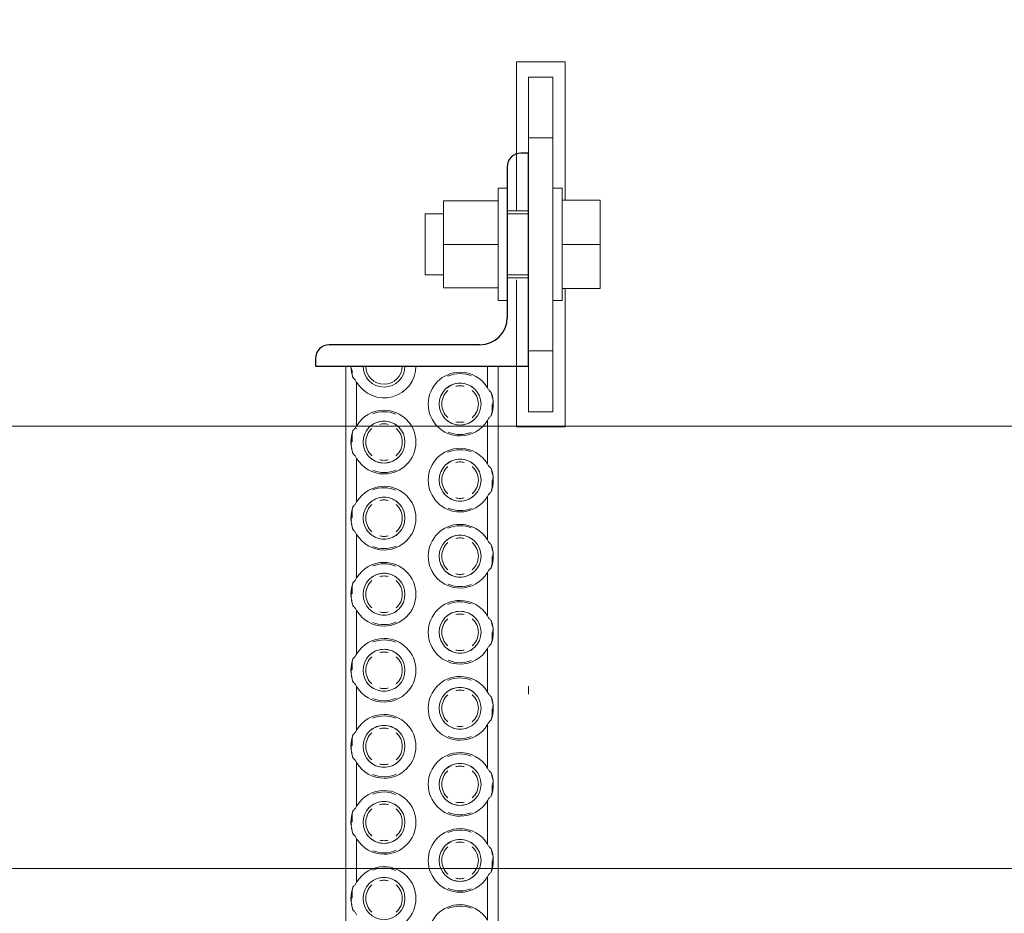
# Model space of a CAD drawing. Header units: millimetres. Extents: x 157133 to 260102, y -21587 to 34582.
# Tile 13 of 65: x 172763 to 173086, y 7735 to 8029. Entities that reach past the tile are written whole.
import ezdxf

# ---------------------------------------------------------------- set-up
doc = ezdxf.new("R2010")
doc.units = ezdxf.units.MM
doc.linetypes.add('Osa', pattern=[2000, 1000, -500, 0, -500])
doc.linetypes.add('Čerchovaná 20mm', pattern=[3000, 2000, -500, 0, -500])
for name, color, linetype, lineweight in [('CA_IMPORTY18', 8, 'Continuous', 9), ('CA_KOTY', 3, 'Continuous', 9), ('CA_KOTY-100', 3, 'Continuous', 9), ('CA_OSY', 5, 'Osa', 9), ('CA_REZY', 1, 'Continuous', 25)]:
    doc.layers.add(name, color=color, linetype=linetype, lineweight=lineweight)
doc.styles.add('Arial_4', font='arial.ttf', dxfattribs={"width": 0.8, "height": 200})
doc.dimstyles.new('HP_Přímá_-_2_mm_Ariel_1-100_1', dxfattribs={"dimscale": 304.8, "dimtxt": 204.05188, "dimasz": 0.656168, "dimexe": 0.328084, "dimexo": 0.0625, "dimgap": 0.164042, "dimtad": 1, "dimdec": 0, "dimzin": 0, "dimdsep": 46, "dimtxsty": 'Arial_4', "dimblk1": 'OBLIQUE', "dimblk2": 'OBLIQUE', "dimsah": 1, "dimcen": 0.09, "dimazin": 0, "dimtfac": 1, "dimtdec": 4, "dimtix": 1, "dimtmove": 0, "dimatfit": 3, "dimfxl": 0.984252, "dimfxlon": 1, "dimtvp": 1, "dimtolj": 1, "dimtzin": 0, "dimarcsym": 2})

# ---------------------------------------------------------------- blocks, each defined once
blk = doc.blocks.new('ocelová kce final - 11542_003_OK-HALA_TaO-2_ET_AciS_2025-05-29_upr_dwg_00sipplus_TF-V1-PŮDORYS _8_000 _ vestavek V7')
at = {"layer": 'CA_IMPORTY18'}
h = blk.add_hatch(color=57, dxfattribs=at)
h.paths.add_polyline_path([(172930, 7809.76), (172930, 7809.76)])
h.paths.add_polyline_path([(172930, 7809.76), (172930, 7807.16), (172930, 7807.16)])
at = {"layer": 'CA_IMPORTY18', "color": 57}
for p, q in [((172930, 7809.76), (172930, 7807.16)), ((172930, 7807.16), (172930, 7809.76)), ((172930, 7809.76), (172930, 7809.76)), ((172930, 7809.76), (172930, 7809.76)), ((172930, 7807.16), (172930, 7807.16))]:
    blk.add_line(p, q, dxfattribs=at)
blk = doc.blocks.new('ocelová kce final - 11542_003_OK-HALA_TaO-2_ET_AciS_2025-05-29_upr_dwg-2597525-PŮDORYS _8_000 _ vestavek V7')
at = {"layer": 'CA_IMPORTY18', "color": 57}
for p, q in [((172926, 8015), (172926, 7966)), ((172942, 8015), (172926, 8015)), ((172942, 7969.52), (172942, 8015)), ((172930, 8010), (172930, 7990)), ((172938, 8010), (172930, 8010)), ((172938, 7990), (172938, 8010)), ((172930, 7990), (172930, 7920)), ((172938, 7990), (172930, 7990)), ((172938, 7920), (172938, 7990)), ((172923, 7973.5), (172920, 7973.5)), ((172920, 7971.17), (172920, 7973.5)), ((172920, 7936.5), (172920, 7973.5)), ((172923, 7936.5), (172923, 7973.5)), ((172923, 7973.5), (172923, 7968.08)), ((172941, 7973.5), (172938, 7973.5)), ((172941, 7973.5), (172941, 7970.5)), ((172941, 7973.5), (172941, 7936.5)), ((172902, 7969.27), (172902, 7955)), ((172920, 7969.27), (172902, 7969.27)), ((172941, 7969.52), (172941, 7968.08)), ((172953.5, 7969.52), (172941, 7969.52)), ((172953.5, 7955), (172953.5, 7969.52)), ((172902, 7965), (172896, 7965)), ((172896, 7945), (172896, 7965)), ((172930, 7966), (172923, 7966)), ((172923, 7966), (172930, 7966)), ((172930, 7965), (172923, 7965)), ((172923, 7964.26), (172923, 7945.74)), ((172902, 7955), (172902, 7940.73)), ((172920, 7955), (172902, 7955)), ((172953.5, 7955), (172941, 7955)), ((172953.5, 7940.48), (172953.5, 7955)), ((172896, 7945), (172902, 7945)), ((172923, 7945), (172930, 7945)), ((172920, 7940.73), (172920, 7941.92)), ((172923, 7944), (172930, 7944)), ((172923, 7944), (172930, 7944)), ((172926, 7943.38), (172926, 7895)), ((172920, 7940.73), (172902, 7940.73)), ((172920, 7936.5), (172920, 7939.87)), ((172923, 7938.83), (172923, 7936.5)), ((172953.5, 7940.48), (172941, 7940.48)), ((172941, 7938.83), (172941, 7936.5)), ((172942, 7895), (172942, 7940.48)), ((172920, 7936.5), (172923, 7936.5)), ((172938, 7936.5), (172941, 7936.5)), ((172930, 7920), (172938, 7920)), ((172930, 7920), (172930, 7900)), ((172938, 7900), (172938, 7920)), ((172870, 7915), (172870, 7515)), ((172870, 7915), (172870.47, 7915)), ((172870, 7915), (172870, 7515)), ((172875.61, 7915), (172871.61, 7915)), ((172872, 7912.51), (172872, 7913.69)), ((172872, 7912.51), (172872, 7913.69)), ((172872, 7912.51), (172872, 7913.69)), ((172892.97, 7915), (172889.39, 7915)), ((172916.5, 7915), (172892.97, 7915)), ((172916.5, 7907.85), (172916.5, 7915)), ((172916.5, 7915), (172920, 7915)), ((172920, 7515), (172920, 7915)), ((172920, 7515), (172920, 7915)), ((172873.5, 7909.65), (172873.5, 7895.35)), ((172918, 7900.19), (172918, 7902.37)), ((172918, 7900.19), (172918, 7902.37)), ((172918, 7900.19), (172918, 7902.37)), ((172938, 7900), (172930, 7900)), ((172916.5, 7882.85), (172916.5, 7897.15)), ((172873.5, 7894.48), (172873.5, 7894.36)), ((172873.5, 7894.48), (172873.5, 7894.36)), ((172873.5, 7894.48), (172873.5, 7894.36)), ((172926, 7895), (172942, 7895)), ((172872, 7890.13), (172872, 7892.31)), ((172872, 7890.13), (172872, 7892.31)), ((172872, 7890.13), (172872, 7892.31)), ((172873.5, 7884.65), (172873.5, 7870.35)), ((172918, 7875.19), (172918, 7877.37)), ((172918, 7875.19), (172918, 7877.37)), ((172918, 7875.19), (172918, 7877.37)), ((172916.5, 7857.85), (172916.5, 7872.15)), ((172872, 7865.13), (172872, 7867.31)), ((172872, 7865.13), (172872, 7867.31)), ((172872, 7865.13), (172872, 7867.31)), ((172873.5, 7859.65), (172873.5, 7845.35)), ((172918, 7850.19), (172918, 7852.37)), ((172918, 7850.19), (172918, 7852.37)), ((172918, 7850.19), (172918, 7852.37)), ((172916.5, 7832.85), (172916.5, 7847.15)), ((172872, 7840.13), (172872, 7842.31)), ((172872, 7840.13), (172872, 7842.31)), ((172872, 7840.13), (172872, 7842.31)), ((172873.5, 7834.65), (172873.5, 7820.35)), ((172918, 7825.19), (172918, 7827.37)), ((172918, 7825.19), (172918, 7827.37)), ((172918, 7825.19), (172918, 7827.37)), ((172916.5, 7807.85), (172916.5, 7822.15)), ((172872, 7815.13), (172872, 7817.31)), ((172872, 7815.13), (172872, 7817.31)), ((172872, 7815.13), (172872, 7817.31)), ((172873.5, 7809.65), (172873.5, 7795.35)), ((172918, 7800.19), (172918, 7802.37)), ((172918, 7800.19), (172918, 7802.37)), ((172918, 7800.19), (172918, 7802.37)), ((172916.5, 7782.85), (172916.5, 7797.15)), ((172872, 7790.13), (172872, 7792.31)), ((172872, 7790.13), (172872, 7792.31)), ((172872, 7790.13), (172872, 7792.31)), ((172873.5, 7784.65), (172873.5, 7770.35)), ((172918, 7775.19), (172918, 7777.37)), ((172918, 7775.19), (172918, 7777.37)), ((172918, 7775.19), (172918, 7777.37)), ((172916.5, 7757.85), (172916.5, 7772.15)), ((172872, 7765.13), (172872, 7767.31)), ((172872, 7765.13), (172872, 7767.31)), ((172872, 7765.13), (172872, 7767.31)), ((172873.5, 7759.65), (172873.5, 7745.35)), ((172918, 7750.19), (172918, 7752.37)), ((172918, 7750.19), (172918, 7752.37)), ((172918, 7750.19), (172918, 7752.37)), ((172916.5, 7732.85), (172916.5, 7747.15)), ((172872, 7740.13), (172872, 7742.31)), ((172872, 7740.13), (172872, 7742.31)), ((172872, 7740.13), (172872, 7742.31))]:
    blk.add_line(p, q, dxfattribs=at)
for centre, radius, start, end in [((172882.5, 7915), 10.89, 180, 200.6085), ((172882.5, 7915), 10.47, 210.7481, 0), ((172882.5, 7915), 6.89, 180, 0), ((172882.5, 7915), 6, 180, 0), ((172882.5, 7915), 6, 180, 0), ((172882.5, 7915), 6, 180, 0), ((172907.5, 7902.5), 10.47, 90, 270), ((172907.5, 7902.5), 10.47, 30.7481, 90), ((172907.5, 7902.5), 6.89, 90, 270), ((172907.5, 7902.5), 6.89, 90, 130), ((172907.5, 7902.5), 6.89, 90, 130), ((172907.5, 7902.5), 10, 90, 113.4102), ((172907.5, 7902.5), 10, 90, 113.4102), ((172907.5, 7902.5), 10, 90, 113.4102), ((172907.5, 7902.5), 10, 68.4481, 90), ((172907.5, 7902.5), 10, 68.4481, 90), ((172907.5, 7902.5), 10, 68.4481, 90), ((172907.5, 7902.5), 6.89, 50, 90), ((172907.5, 7902.5), 6.89, 50, 90), ((172907.5, 7902.5), 6.89, 270, 90), ((172907.5, 7902.5), 6, 131.8791, 228.1161), ((172907.5, 7902.5), 6, 131.8791, 228.1161), ((172907.5, 7902.5), 6, 131.8791, 228.1161), ((172907.5, 7902.5), 6, 90, 103.3716), ((172907.5, 7902.5), 6, 90, 103.3716), ((172907.5, 7902.5), 6, 90, 103.3716), ((172907.5, 7902.5), 6, 76.6376, 90), ((172907.5, 7902.5), 6, 76.6376, 90), ((172907.5, 7902.5), 6, 76.6376, 90), ((172907.5, 7902.5), 6, 311.8791, 48.1161), ((172907.5, 7902.5), 6, 311.8791, 48.1161), ((172907.5, 7902.5), 6, 311.8791, 48.1161), ((172907.5, 7902.5), 10.89, 339.3915, 20.6085), ((172882.5, 7890), 10.47, 90, 149.2519), ((172882.5, 7890), 10, 90, 111.5761), ((172882.5, 7890), 10, 90, 111.5761), ((172882.5, 7890), 10, 90, 111.5761), ((172882.5, 7890), 10.47, 270, 90), ((172882.5, 7890), 10, 67.1435, 90), ((172882.5, 7890), 10, 67.1435, 90), ((172882.5, 7890), 10, 67.1435, 90), ((172882.5, 7890), 6.89, 90, 270), ((172882.5, 7890), 6.89, 90, 130), ((172882.5, 7890), 6.89, 90, 130), ((172882.5, 7890), 6.89, 50, 90), ((172882.5, 7890), 6.89, 50, 90), ((172882.5, 7890), 6.89, 270, 90), ((172907.5, 7902.5), 6.89, 230, 270), ((172907.5, 7902.5), 6.89, 230, 270), ((172907.5, 7902.5), 6, 256.6376, 270), ((172907.5, 7902.5), 6, 256.6376, 270), ((172907.5, 7902.5), 6, 256.6376, 270), ((172907.5, 7902.5), 6.89, 270, 310), ((172907.5, 7902.5), 6.89, 270, 310), ((172907.5, 7902.5), 10.47, 270, 329.2519), ((172907.5, 7902.5), 6, 270, 283.3716), ((172907.5, 7902.5), 6, 270, 283.3716), ((172907.5, 7902.5), 6, 270, 283.3716), ((172882.5, 7890), 10.89, 159.3915, 200.6085), ((172882.5, 7890), 10, 153.1945, 154.1581), ((172882.5, 7890), 10, 153.1945, 154.1581), ((172882.5, 7890), 10, 153.1945, 154.1581), ((172882.5, 7890), 6, 131.8791, 228.1161), ((172882.5, 7890), 6, 131.8791, 228.1161), ((172882.5, 7890), 6, 131.8791, 228.1161), ((172882.5, 7890), 6, 90, 103.3716), ((172882.5, 7890), 6, 90, 103.3716), ((172882.5, 7890), 6, 90, 103.3716), ((172882.5, 7890), 6, 76.6376, 90), ((172882.5, 7890), 6, 76.6376, 90), ((172882.5, 7890), 6, 76.6376, 90), ((172882.5, 7890), 6, 311.8791, 48.1161), ((172882.5, 7890), 6, 311.8791, 48.1161), ((172882.5, 7890), 6, 311.8791, 48.1161), ((172907.5, 7902.5), 10, 247.1089, 270), ((172907.5, 7902.5), 10, 247.1089, 270), ((172907.5, 7902.5), 10, 247.1089, 270), ((172907.5, 7902.5), 10, 270, 291.6029), ((172907.5, 7902.5), 10, 270, 291.6029), ((172907.5, 7902.5), 10, 270, 291.6029), ((172907.5, 7877.5), 10.47, 90, 270), ((172907.5, 7877.5), 10, 90, 113.4102), ((172907.5, 7877.5), 10, 90, 113.4102), ((172907.5, 7877.5), 10, 90, 113.4102), ((172907.5, 7877.5), 10.47, 30.7481, 90), ((172907.5, 7877.5), 10, 68.4481, 90), ((172907.5, 7877.5), 10, 68.4481, 90), ((172907.5, 7877.5), 10, 68.4481, 90), ((172882.5, 7890), 10.47, 210.7481, 270), ((172882.5, 7890), 6.89, 230, 270), ((172882.5, 7890), 6.89, 230, 270), ((172882.5, 7890), 6, 256.6376, 270), ((172882.5, 7890), 6, 256.6376, 270), ((172882.5, 7890), 6, 256.6376, 270), ((172882.5, 7890), 6.89, 270, 310), ((172882.5, 7890), 6.89, 270, 310), ((172882.5, 7890), 6, 270, 283.3716), ((172882.5, 7890), 6, 270, 283.3716), ((172882.5, 7890), 6, 270, 283.3716), ((172907.5, 7877.5), 6.89, 90, 270), ((172907.5, 7877.5), 6.89, 90, 130), ((172907.5, 7877.5), 6.89, 90, 130), ((172907.5, 7877.5), 6, 90, 103.3716), ((172907.5, 7877.5), 6, 90, 103.3716), ((172907.5, 7877.5), 6, 90, 103.3716), ((172907.5, 7877.5), 6.89, 50, 90), ((172907.5, 7877.5), 6.89, 50, 90), ((172907.5, 7877.5), 6.89, 270, 90), ((172907.5, 7877.5), 6, 76.6376, 90), ((172907.5, 7877.5), 6, 76.6376, 90), ((172907.5, 7877.5), 6, 76.6376, 90), ((172882.5, 7890), 10, 248.4213, 270), ((172882.5, 7890), 10, 248.4213, 270), ((172882.5, 7890), 10, 248.4213, 270), ((172882.5, 7890), 10, 270, 293.4578), ((172882.5, 7890), 10, 270, 293.4578), ((172882.5, 7890), 10, 270, 293.4578), ((172907.5, 7877.5), 6, 131.8791, 228.1161), ((172907.5, 7877.5), 6, 131.8791, 228.1161), ((172907.5, 7877.5), 6, 131.8791, 228.1161), ((172907.5, 7877.5), 6, 311.8791, 48.1161), ((172907.5, 7877.5), 6, 311.8791, 48.1161), ((172907.5, 7877.5), 6, 311.8791, 48.1161), ((172907.5, 7877.5), 10.89, 339.3915, 20.6085), ((172882.5, 7865), 10.47, 90, 149.2519), ((172882.5, 7865), 10, 90, 111.5761), ((172882.5, 7865), 10, 90, 111.5761), ((172882.5, 7865), 10, 90, 111.5761), ((172882.5, 7865), 10.47, 270, 90), ((172882.5, 7865), 10, 67.1435, 90), ((172882.5, 7865), 10, 67.1435, 90), ((172882.5, 7865), 10, 67.1435, 90), ((172882.5, 7865), 6.89, 90, 270), ((172882.5, 7865), 6.89, 90, 130), ((172882.5, 7865), 6.89, 90, 130), ((172882.5, 7865), 6, 90, 103.3716), ((172882.5, 7865), 6, 90, 103.3716), ((172882.5, 7865), 6, 90, 103.3716), ((172882.5, 7865), 6.89, 50, 90), ((172882.5, 7865), 6.89, 50, 90), ((172882.5, 7865), 6.89, 270, 90), ((172882.5, 7865), 6, 76.6376, 90), ((172882.5, 7865), 6, 76.6376, 90), ((172882.5, 7865), 6, 76.6376, 90), ((172907.5, 7877.5), 6.89, 230, 270), ((172907.5, 7877.5), 6.89, 230, 270), ((172907.5, 7877.5), 6, 256.6376, 270), ((172907.5, 7877.5), 6, 256.6376, 270), ((172907.5, 7877.5), 6, 256.6376, 270), ((172907.5, 7877.5), 6.89, 270, 310), ((172907.5, 7877.5), 6.89, 270, 310), ((172907.5, 7877.5), 10.47, 270, 329.2519), ((172907.5, 7877.5), 6, 270, 283.3716), ((172907.5, 7877.5), 6, 270, 283.3716), ((172907.5, 7877.5), 6, 270, 283.3716), ((172882.5, 7865), 10.89, 159.3915, 200.6085), ((172882.5, 7865), 6, 131.8791, 228.1161), ((172882.5, 7865), 6, 131.8791, 228.1161), ((172882.5, 7865), 6, 131.8791, 228.1161), ((172882.5, 7865), 6, 311.8791, 48.1161), ((172882.5, 7865), 6, 311.8791, 48.1161), ((172882.5, 7865), 6, 311.8791, 48.1161), ((172907.5, 7877.5), 10, 247.1089, 270), ((172907.5, 7877.5), 10, 247.1089, 270), ((172907.5, 7877.5), 10, 247.1089, 270), ((172907.5, 7877.5), 10, 270, 291.6029), ((172907.5, 7877.5), 10, 270, 291.6029), ((172907.5, 7877.5), 10, 270, 291.6029), ((172907.5, 7852.5), 10.47, 90, 270), ((172907.5, 7852.5), 10, 90, 113.4102), ((172907.5, 7852.5), 10, 90, 113.4102), ((172907.5, 7852.5), 10, 90, 113.4102), ((172907.5, 7852.5), 10.47, 30.7481, 90), ((172907.5, 7852.5), 10, 68.4481, 90), ((172907.5, 7852.5), 10, 68.4481, 90), ((172907.5, 7852.5), 10, 68.4481, 90), ((172882.5, 7865), 10.47, 210.7481, 270), ((172882.5, 7865), 6.89, 230, 270), ((172882.5, 7865), 6.89, 230, 270), ((172882.5, 7865), 6, 256.6376, 270), ((172882.5, 7865), 6, 256.6376, 270), ((172882.5, 7865), 6, 256.6376, 270), ((172882.5, 7865), 6.89, 270, 310), ((172882.5, 7865), 6.89, 270, 310), ((172882.5, 7865), 6, 270, 283.3716), ((172882.5, 7865), 6, 270, 283.3716), ((172882.5, 7865), 6, 270, 283.3716), ((172907.5, 7852.5), 6.89, 90, 270), ((172907.5, 7852.5), 6.89, 90, 130), ((172907.5, 7852.5), 6.89, 90, 130), ((172907.5, 7852.5), 6, 90, 103.3716), ((172907.5, 7852.5), 6, 90, 103.3716), ((172907.5, 7852.5), 6, 90, 103.3716), ((172907.5, 7852.5), 6.89, 50, 90), ((172907.5, 7852.5), 6.89, 50, 90), ((172907.5, 7852.5), 6.89, 270, 90), ((172907.5, 7852.5), 6, 76.6376, 90), ((172907.5, 7852.5), 6, 76.6376, 90), ((172907.5, 7852.5), 6, 76.6376, 90), ((172882.5, 7865), 10, 248.4213, 270), ((172882.5, 7865), 10, 248.4213, 270), ((172882.5, 7865), 10, 248.4213, 270), ((172882.5, 7865), 10, 270, 293.4578), ((172882.5, 7865), 10, 270, 293.4578), ((172882.5, 7865), 10, 270, 293.4578), ((172907.5, 7852.5), 6, 131.8791, 228.1161), ((172907.5, 7852.5), 6, 131.8791, 228.1161), ((172907.5, 7852.5), 6, 131.8791, 228.1161), ((172907.5, 7852.5), 6, 311.8791, 48.1161), ((172907.5, 7852.5), 6, 311.8791, 48.1161), ((172907.5, 7852.5), 6, 311.8791, 48.1161), ((172907.5, 7852.5), 10.89, 339.3915, 20.6085), ((172882.5, 7840), 10.47, 90, 149.2519), ((172882.5, 7840), 10, 90, 111.5761), ((172882.5, 7840), 10, 90, 111.5761), ((172882.5, 7840), 10, 90, 111.5761), ((172882.5, 7840), 10.47, 270, 90), ((172882.5, 7840), 10, 67.1435, 90), ((172882.5, 7840), 10, 67.1435, 90), ((172882.5, 7840), 10, 67.1435, 90), ((172882.5, 7840), 6.89, 90, 270), ((172882.5, 7840), 6.89, 90, 124.9857), ((172882.5, 7840), 6.89, 90, 124.9857), ((172882.5, 7840), 6, 90, 103.3716), ((172882.5, 7840), 6, 90, 103.3716), ((172882.5, 7840), 6, 90, 103.3716), ((172882.5, 7840), 6.89, 55.0278, 90), ((172882.5, 7840), 6.89, 55.0278, 90), ((172882.5, 7840), 6.89, 270, 90), ((172882.5, 7840), 6, 76.6376, 90), ((172882.5, 7840), 6, 76.6376, 90), ((172882.5, 7840), 6, 76.6376, 90), ((172907.5, 7852.5), 6.89, 230, 270), ((172907.5, 7852.5), 6.89, 230, 270), ((172907.5, 7852.5), 6, 256.6376, 270), ((172907.5, 7852.5), 6, 256.6376, 270), ((172907.5, 7852.5), 6, 256.6376, 270), ((172907.5, 7852.5), 6.89, 270, 310), ((172907.5, 7852.5), 6.89, 270, 310), ((172907.5, 7852.5), 10.47, 270, 329.2519), ((172907.5, 7852.5), 6, 270, 283.3716), ((172907.5, 7852.5), 6, 270, 283.3716), ((172907.5, 7852.5), 6, 270, 283.3716), ((172882.5, 7840), 10.89, 159.3915, 200.6085), ((172882.5, 7840), 6, 131.8791, 228.1161), ((172882.5, 7840), 6, 131.8791, 228.1161), ((172882.5, 7840), 6, 131.8791, 228.1161), ((172882.5, 7840), 6, 311.8791, 48.1161), ((172882.5, 7840), 6, 311.8791, 48.1161), ((172882.5, 7840), 6, 311.8791, 48.1161), ((172907.5, 7852.5), 10, 247.1089, 270), ((172907.5, 7852.5), 10, 247.1089, 270), ((172907.5, 7852.5), 10, 247.1089, 270), ((172907.5, 7852.5), 10, 270, 291.6029), ((172907.5, 7852.5), 10, 270, 291.6029), ((172907.5, 7852.5), 10, 270, 291.6029), ((172907.5, 7827.5), 10.47, 90, 270), ((172907.5, 7827.5), 10, 90, 113.4102), ((172907.5, 7827.5), 10, 90, 113.4102), ((172907.5, 7827.5), 10, 90, 113.4102), ((172907.5, 7827.5), 10.47, 30.7481, 90), ((172907.5, 7827.5), 10, 68.4481, 90), ((172907.5, 7827.5), 10, 68.4481, 90), ((172907.5, 7827.5), 10, 68.4481, 90), ((172882.5, 7840), 10.47, 210.7481, 270), ((172882.5, 7840), 6.89, 230, 270), ((172882.5, 7840), 6.89, 230, 270), ((172882.5, 7840), 6, 256.6376, 270), ((172882.5, 7840), 6, 256.6376, 270), ((172882.5, 7840), 6, 256.6376, 270), ((172882.5, 7840), 6.89, 270, 310), ((172882.5, 7840), 6.89, 270, 310), ((172882.5, 7840), 6, 270, 283.3716), ((172882.5, 7840), 6, 270, 283.3716), ((172882.5, 7840), 6, 270, 283.3716), ((172907.5, 7827.5), 6.89, 90, 270), ((172907.5, 7827.5), 6, 131.8791, 228.1161), ((172907.5, 7827.5), 6, 131.8791, 228.1161), ((172907.5, 7827.5), 6, 131.8791, 228.1161), ((172907.5, 7827.5), 6.89, 90, 130), ((172907.5, 7827.5), 6.89, 90, 130), ((172907.5, 7827.5), 6, 90, 103.3716), ((172907.5, 7827.5), 6, 90, 103.3716), ((172907.5, 7827.5), 6, 90, 103.3716), ((172907.5, 7827.5), 6.89, 50, 90), ((172907.5, 7827.5), 6.89, 50, 90), ((172907.5, 7827.5), 6.89, 270, 90), ((172907.5, 7827.5), 6, 76.6376, 90), ((172907.5, 7827.5), 6, 76.6376, 90), ((172907.5, 7827.5), 6, 76.6376, 90), ((172907.5, 7827.5), 6, 311.8791, 48.1161), ((172907.5, 7827.5), 6, 311.8791, 48.1161), ((172907.5, 7827.5), 6, 311.8791, 48.1161), ((172882.5, 7840), 10, 248.4213, 270), ((172882.5, 7840), 10, 248.4213, 270), ((172882.5, 7840), 10, 248.4213, 270), ((172882.5, 7840), 10, 270, 293.4578), ((172882.5, 7840), 10, 270, 293.4578), ((172882.5, 7840), 10, 270, 293.4578), ((172907.5, 7827.5), 10.89, 339.3915, 20.6085), ((172882.5, 7815), 10.47, 90, 149.2519), ((172882.5, 7815), 10.47, 270, 90), ((172882.5, 7815), 10, 90, 111.5761), ((172882.5, 7815), 10, 90, 111.5761), ((172882.5, 7815), 10, 90, 111.5761), ((172882.5, 7815), 10, 67.1435, 90), ((172882.5, 7815), 10, 67.1435, 90), ((172882.5, 7815), 10, 67.1435, 90), ((172907.5, 7827.5), 6.89, 230, 270), ((172907.5, 7827.5), 6.89, 230, 270), ((172907.5, 7827.5), 6.89, 270, 310), ((172907.5, 7827.5), 6.89, 270, 310), ((172907.5, 7827.5), 10.47, 270, 329.2519), ((172882.5, 7815), 10.89, 159.3915, 200.6085), ((172882.5, 7815), 6.89, 90, 270), ((172882.5, 7815), 6, 131.8791, 228.1161), ((172882.5, 7815), 6, 131.8791, 228.1161), ((172882.5, 7815), 6, 131.8791, 228.1161), ((172882.5, 7815), 6.89, 90, 130), ((172882.5, 7815), 6.89, 90, 130), ((172882.5, 7815), 6, 90, 103.3716), ((172882.5, 7815), 6, 90, 103.3716), ((172882.5, 7815), 6, 90, 103.3716), ((172882.5, 7815), 6.89, 50, 90), ((172882.5, 7815), 6.89, 50, 90), ((172882.5, 7815), 6.89, 270, 90), ((172882.5, 7815), 6, 76.6376, 90), ((172882.5, 7815), 6, 76.6376, 90), ((172882.5, 7815), 6, 76.6376, 90), ((172882.5, 7815), 6, 311.8791, 48.1161), ((172882.5, 7815), 6, 311.8791, 48.1161), ((172882.5, 7815), 6, 311.8791, 48.1161), ((172907.5, 7827.5), 6, 256.6376, 270), ((172907.5, 7827.5), 6, 256.6376, 270), ((172907.5, 7827.5), 6, 256.6376, 270), ((172907.5, 7827.5), 6, 270, 283.3716), ((172907.5, 7827.5), 6, 270, 283.3716), ((172907.5, 7827.5), 6, 270, 283.3716), ((172907.5, 7827.5), 10, 247.1089, 270), ((172907.5, 7827.5), 10, 247.1089, 270), ((172907.5, 7827.5), 10, 247.1089, 270), ((172907.5, 7827.5), 10, 270, 291.6029), ((172907.5, 7827.5), 10, 270, 291.6029), ((172907.5, 7827.5), 10, 270, 291.6029), ((172907.5, 7802.5), 10.47, 90, 270), ((172907.5, 7802.5), 10, 90, 113.4102), ((172907.5, 7802.5), 10, 90, 113.4102), ((172907.5, 7802.5), 10, 90, 113.4102), ((172907.5, 7802.5), 10.47, 30.7481, 90), ((172907.5, 7802.5), 10, 68.4481, 90), ((172907.5, 7802.5), 10, 68.4481, 90), ((172907.5, 7802.5), 10, 68.4481, 90), ((172882.5, 7815), 10.47, 210.7481, 270), ((172882.5, 7815), 6.89, 230, 270), ((172882.5, 7815), 6.89, 230, 270), ((172882.5, 7815), 6, 256.6376, 270), ((172882.5, 7815), 6, 256.6376, 270), ((172882.5, 7815), 6, 256.6376, 270), ((172882.5, 7815), 6.89, 270, 310), ((172882.5, 7815), 6.89, 270, 310), ((172882.5, 7815), 6, 270, 283.3716), ((172882.5, 7815), 6, 270, 283.3716), ((172882.5, 7815), 6, 270, 283.3716), ((172907.5, 7802.5), 6.89, 90, 270), ((172907.5, 7802.5), 6.89, 90, 130), ((172907.5, 7802.5), 6.89, 90, 130), ((172907.5, 7802.5), 6.89, 50, 90), ((172907.5, 7802.5), 6.89, 50, 90), ((172907.5, 7802.5), 6.89, 270, 90), ((172882.5, 7815), 10, 270, 293.4578), ((172882.5, 7815), 10, 270, 293.4578), ((172882.5, 7815), 10, 270, 293.4578), ((172907.5, 7802.5), 6, 131.8791, 228.1161), ((172907.5, 7802.5), 6, 131.8791, 228.1161), ((172907.5, 7802.5), 6, 131.8791, 228.1161), ((172907.5, 7802.5), 6, 90, 103.3716), ((172907.5, 7802.5), 6, 90, 103.3716), ((172907.5, 7802.5), 6, 90, 103.3716), ((172907.5, 7802.5), 6, 76.6376, 90), ((172907.5, 7802.5), 6, 76.6376, 90), ((172907.5, 7802.5), 6, 76.6376, 90), ((172907.5, 7802.5), 6, 311.8791, 48.1161), ((172907.5, 7802.5), 6, 311.8791, 48.1161), ((172907.5, 7802.5), 6, 311.8791, 48.1161), ((172907.5, 7802.5), 10.89, 339.3915, 20.6085), ((172882.5, 7815), 10, 248.4213, 270), ((172882.5, 7815), 10, 248.4213, 270), ((172882.5, 7815), 10, 248.4213, 270), ((172882.5, 7790), 10.47, 90, 149.2519), ((172882.5, 7790), 10, 90, 111.5761), ((172882.5, 7790), 10, 90, 111.5761), ((172882.5, 7790), 10, 90, 111.5761), ((172882.5, 7790), 10.47, 270, 90), ((172882.5, 7790), 10, 67.1435, 90), ((172882.5, 7790), 10, 67.1435, 90), ((172882.5, 7790), 10, 67.1435, 90), ((172882.5, 7790), 6.89, 90, 270), ((172882.5, 7790), 6.89, 90, 130), ((172882.5, 7790), 6.89, 90, 130), ((172882.5, 7790), 6.89, 50, 90), ((172882.5, 7790), 6.89, 50, 90), ((172882.5, 7790), 6.89, 270, 90), ((172907.5, 7802.5), 6, 259.935, 270), ((172907.5, 7802.5), 6, 259.935, 270), ((172907.5, 7802.5), 6, 259.935, 270), ((172907.5, 7802.5), 10.47, 270, 329.2519), ((172907.5, 7802.5), 6, 270, 280.0768), ((172907.5, 7802.5), 6, 270, 280.0768), ((172907.5, 7802.5), 6, 270, 280.0768), ((172882.5, 7790), 10.89, 159.3915, 200.6085), ((172882.5, 7790), 6, 131.8791, 228.1161), ((172882.5, 7790), 6, 131.8791, 228.1161), ((172882.5, 7790), 6, 131.8791, 228.1161), ((172882.5, 7790), 6, 90, 103.3716), ((172882.5, 7790), 6, 90, 103.3716), ((172882.5, 7790), 6, 90, 103.3716), ((172882.5, 7790), 6, 76.6376, 90), ((172882.5, 7790), 6, 76.6376, 90), ((172882.5, 7790), 6, 76.6376, 90), ((172882.5, 7790), 6, 311.8791, 48.1161), ((172882.5, 7790), 6, 311.8791, 48.1161), ((172882.5, 7790), 6, 311.8791, 48.1161), ((172907.5, 7802.5), 10, 247.1089, 270), ((172907.5, 7802.5), 10, 247.1089, 270), ((172907.5, 7802.5), 10, 247.1089, 270), ((172907.5, 7802.5), 6.89, 250, 270), ((172907.5, 7802.5), 6.89, 250, 270), ((172907.5, 7802.5), 6.89, 270, 290), ((172907.5, 7802.5), 6.89, 270, 290), ((172907.5, 7802.5), 10, 270, 291.6029), ((172907.5, 7802.5), 10, 270, 291.6029), ((172907.5, 7802.5), 10, 270, 291.6029), ((172907.5, 7777.5), 10.47, 90, 270), ((172907.5, 7777.5), 10, 90, 113.4102), ((172907.5, 7777.5), 10, 90, 113.4102), ((172907.5, 7777.5), 10, 90, 113.4102), ((172907.5, 7777.5), 10.47, 30.7481, 90), ((172907.5, 7777.5), 10, 68.4481, 90), ((172907.5, 7777.5), 10, 68.4481, 90), ((172907.5, 7777.5), 10, 68.4481, 90), ((172882.5, 7790), 10.47, 210.7481, 270), ((172882.5, 7790), 6.89, 230, 270), ((172882.5, 7790), 6.89, 230, 270), ((172882.5, 7790), 6, 256.6376, 270), ((172882.5, 7790), 6, 256.6376, 270), ((172882.5, 7790), 6, 256.6376, 270), ((172882.5, 7790), 6.89, 270, 310), ((172882.5, 7790), 6.89, 270, 310), ((172882.5, 7790), 6, 270, 283.3716), ((172882.5, 7790), 6, 270, 283.3716), ((172882.5, 7790), 6, 270, 283.3716), ((172907.5, 7777.5), 6.89, 90, 270), ((172907.5, 7777.5), 6.89, 90, 130), ((172907.5, 7777.5), 6.89, 90, 130), ((172907.5, 7777.5), 6, 90, 103.3716), ((172907.5, 7777.5), 6, 90, 103.3716), ((172907.5, 7777.5), 6, 90, 103.3716), ((172907.5, 7777.5), 6.89, 50, 90), ((172907.5, 7777.5), 6.89, 50, 90), ((172907.5, 7777.5), 6.89, 270, 90), ((172907.5, 7777.5), 6, 76.6376, 90), ((172907.5, 7777.5), 6, 76.6376, 90), ((172907.5, 7777.5), 6, 76.6376, 90), ((172882.5, 7790), 10, 248.4213, 270), ((172882.5, 7790), 10, 248.4213, 270), ((172882.5, 7790), 10, 248.4213, 270), ((172882.5, 7790), 10, 270, 293.4578), ((172882.5, 7790), 10, 270, 293.4578), ((172882.5, 7790), 10, 270, 293.4578), ((172907.5, 7777.5), 6, 131.8791, 228.1161), ((172907.5, 7777.5), 6, 131.8791, 228.1161), ((172907.5, 7777.5), 6, 131.8791, 228.1161), ((172907.5, 7777.5), 6, 311.8791, 48.1161), ((172907.5, 7777.5), 6, 311.8791, 48.1161), ((172907.5, 7777.5), 6, 311.8791, 48.1161), ((172907.5, 7777.5), 10.89, 339.3915, 20.6085), ((172882.5, 7765), 10.47, 90, 149.2519), ((172882.5, 7765), 10, 90, 111.5761), ((172882.5, 7765), 10, 90, 111.5761), ((172882.5, 7765), 10, 90, 111.5761), ((172882.5, 7765), 10.47, 270, 90), ((172882.5, 7765), 10, 67.1435, 90), ((172882.5, 7765), 10, 67.1435, 90), ((172882.5, 7765), 10, 67.1435, 90), ((172882.5, 7765), 6.89, 90, 270), ((172882.5, 7765), 6.89, 90, 130), ((172882.5, 7765), 6.89, 90, 130), ((172882.5, 7765), 6, 90, 103.3716), ((172882.5, 7765), 6, 90, 103.3716), ((172882.5, 7765), 6, 90, 103.3716), ((172882.5, 7765), 6.89, 50, 90), ((172882.5, 7765), 6.89, 50, 90), ((172882.5, 7765), 6.89, 270, 90), ((172882.5, 7765), 6, 76.6376, 90), ((172882.5, 7765), 6, 76.6376, 90), ((172882.5, 7765), 6, 76.6376, 90), ((172907.5, 7777.5), 6.89, 230, 270), ((172907.5, 7777.5), 6.89, 230, 270), ((172907.5, 7777.5), 6, 256.6376, 270), ((172907.5, 7777.5), 6, 256.6376, 270), ((172907.5, 7777.5), 6, 256.6376, 270), ((172907.5, 7777.5), 6.89, 270, 310), ((172907.5, 7777.5), 6.89, 270, 310), ((172907.5, 7777.5), 10.47, 270, 329.2519), ((172907.5, 7777.5), 6, 270, 283.3716), ((172907.5, 7777.5), 6, 270, 283.3716), ((172907.5, 7777.5), 6, 270, 283.3716), ((172882.5, 7765), 10.89, 159.3915, 200.6085), ((172882.5, 7765), 6, 131.8791, 228.1161), ((172882.5, 7765), 6, 131.8791, 228.1161), ((172882.5, 7765), 6, 131.8791, 228.1161), ((172882.5, 7765), 6, 311.8791, 48.1161), ((172882.5, 7765), 6, 311.8791, 48.1161), ((172882.5, 7765), 6, 311.8791, 48.1161), ((172907.5, 7777.5), 10, 247.1089, 270), ((172907.5, 7777.5), 10, 247.1089, 270), ((172907.5, 7777.5), 10, 247.1089, 270), ((172907.5, 7777.5), 10, 270, 291.6029), ((172907.5, 7777.5), 10, 270, 291.6029), ((172907.5, 7777.5), 10, 270, 291.6029), ((172907.5, 7752.5), 10.47, 90, 270), ((172907.5, 7752.5), 10, 90, 113.4102), ((172907.5, 7752.5), 10, 90, 113.4102), ((172907.5, 7752.5), 10, 90, 113.4102), ((172907.5, 7752.5), 10.47, 30.7481, 90), ((172907.5, 7752.5), 10, 68.4481, 90), ((172907.5, 7752.5), 10, 68.4481, 90), ((172907.5, 7752.5), 10, 68.4481, 90), ((172882.5, 7765), 10.47, 210.7481, 270), ((172882.5, 7765), 6.89, 230, 270), ((172882.5, 7765), 6.89, 230, 270), ((172882.5, 7765), 6, 256.6376, 270), ((172882.5, 7765), 6, 256.6376, 270), ((172882.5, 7765), 6, 256.6376, 270), ((172882.5, 7765), 6.89, 270, 310), ((172882.5, 7765), 6.89, 270, 310), ((172882.5, 7765), 6, 270, 283.3716), ((172882.5, 7765), 6, 270, 283.3716), ((172882.5, 7765), 6, 270, 283.3716), ((172907.5, 7752.5), 6.89, 90, 270), ((172907.5, 7752.5), 6.89, 90, 130), ((172907.5, 7752.5), 6.89, 90, 130), ((172907.5, 7752.5), 6, 90, 103.3716), ((172907.5, 7752.5), 6, 90, 103.3716), ((172907.5, 7752.5), 6, 90, 103.3716), ((172907.5, 7752.5), 6.89, 50, 90), ((172907.5, 7752.5), 6.89, 50, 90), ((172907.5, 7752.5), 6.89, 270, 90), ((172907.5, 7752.5), 6, 76.6376, 90), ((172907.5, 7752.5), 6, 76.6376, 90), ((172907.5, 7752.5), 6, 76.6376, 90), ((172882.5, 7765), 10, 248.4213, 270), ((172882.5, 7765), 10, 248.4213, 270), ((172882.5, 7765), 10, 248.4213, 270), ((172882.5, 7765), 10, 270, 293.4578), ((172882.5, 7765), 10, 270, 293.4578), ((172882.5, 7765), 10, 270, 293.4578), ((172907.5, 7752.5), 6, 131.8791, 228.1161), ((172907.5, 7752.5), 6, 131.8791, 228.1161), ((172907.5, 7752.5), 6, 131.8791, 228.1161), ((172907.5, 7752.5), 6, 311.8791, 48.1161), ((172907.5, 7752.5), 6, 311.8791, 48.1161), ((172907.5, 7752.5), 6, 311.8791, 48.1161), ((172907.5, 7752.5), 10.89, 339.3915, 20.6085), ((172882.5, 7740), 10.47, 90, 149.2519), ((172882.5, 7740), 10, 90, 111.5761), ((172882.5, 7740), 10, 90, 111.5761), ((172882.5, 7740), 10, 90, 111.5761), ((172882.5, 7740), 10.47, 270, 90), ((172882.5, 7740), 10, 67.1435, 90), ((172882.5, 7740), 10, 67.1435, 90), ((172882.5, 7740), 10, 67.1435, 90), ((172882.5, 7740), 6.89, 90, 270), ((172882.5, 7740), 6, 131.8791, 228.1161), ((172882.5, 7740), 6, 131.8791, 228.1161), ((172882.5, 7740), 6, 131.8791, 228.1161), ((172882.5, 7740), 6.89, 90, 130), ((172882.5, 7740), 6.89, 90, 130), ((172882.5, 7740), 6, 90, 103.3716), ((172882.5, 7740), 6, 90, 103.3716), ((172882.5, 7740), 6, 90, 103.3716), ((172882.5, 7740), 6.89, 50, 90), ((172882.5, 7740), 6.89, 50, 90), ((172882.5, 7740), 6.89, 270, 90), ((172882.5, 7740), 6, 76.6376, 90), ((172882.5, 7740), 6, 76.6376, 90), ((172882.5, 7740), 6, 76.6376, 90), ((172882.5, 7740), 6, 311.8791, 48.1161), ((172882.5, 7740), 6, 311.8791, 48.1161), ((172882.5, 7740), 6, 311.8791, 48.1161), ((172907.5, 7752.5), 6.89, 230, 270), ((172907.5, 7752.5), 6.89, 230, 270), ((172907.5, 7752.5), 6, 256.6376, 270), ((172907.5, 7752.5), 6, 256.6376, 270), ((172907.5, 7752.5), 6, 256.6376, 270), ((172907.5, 7752.5), 6.89, 270, 310), ((172907.5, 7752.5), 6.89, 270, 310), ((172907.5, 7752.5), 10.47, 270, 329.2519), ((172907.5, 7752.5), 6, 270, 283.3716), ((172907.5, 7752.5), 6, 270, 283.3716), ((172907.5, 7752.5), 6, 270, 283.3716), ((172882.5, 7740), 10.89, 159.3915, 200.6085), ((172907.5, 7752.5), 10, 247.1089, 270), ((172907.5, 7752.5), 10, 247.1089, 270), ((172907.5, 7752.5), 10, 247.1089, 270), ((172907.5, 7752.5), 10, 270, 291.6029), ((172907.5, 7752.5), 10, 270, 291.6029), ((172907.5, 7752.5), 10, 270, 291.6029), ((172907.5, 7727.5), 10.47, 90, 270), ((172907.5, 7727.5), 10.47, 30.7481, 90), ((172907.5, 7727.5), 10, 90, 113.4102), ((172907.5, 7727.5), 10, 90, 113.4102), ((172907.5, 7727.5), 10, 90, 113.4102), ((172907.5, 7727.5), 10, 68.4481, 90), ((172907.5, 7727.5), 10, 68.4481, 90), ((172907.5, 7727.5), 10, 68.4481, 90)]:
    blk.add_arc(centre, radius, start, end, dxfattribs=at)
for points in [[(172871.88, 7913.06), (172871.81, 7913.51), (172871.77, 7913.96), (172871.75, 7914.42)], [(172871.88, 7913.06), (172871.81, 7913.51), (172871.77, 7913.96), (172871.75, 7914.42)], [(172873.5, 7909.65), (172873.35, 7909.94), (172872.99, 7910.49), (172872.54, 7910.95), (172872.3, 7911.17)], [(172916.5, 7907.85), (172916.65, 7907.56), (172916.83, 7907.28), (172917.03, 7907.03)], [(172916.5, 7907.85), (172916.65, 7907.56), (172916.83, 7907.28), (172917.03, 7907.03)], [(172916.5, 7907.85), (172916.65, 7907.56), (172917.01, 7907.01), (172917.46, 7906.55), (172917.7, 7906.33)], [(172917.7, 7906.33), (172917.9, 7905.69), (172918.04, 7905.05), (172918.13, 7904.39)], [(172918.24, 7903.28), (172918.28, 7902.59), (172918.27, 7901.89), (172918.2, 7901.2)], [(172918.24, 7903.28), (172918.28, 7902.59), (172918.27, 7901.89), (172918.2, 7901.2)], [(172917.7, 7898.67), (172917.46, 7898.46), (172917.01, 7897.99), (172916.65, 7897.44), (172916.5, 7897.15)], [(172873.5, 7895.35), (172873.34, 7895.05), (172872.99, 7894.51), (172872.55, 7894.05), (172872.3, 7893.83)], [(172871.76, 7889.22), (172871.72, 7889.91), (172871.73, 7890.61), (172871.8, 7891.3)], [(172871.76, 7889.22), (172871.72, 7889.91), (172871.73, 7890.61), (172871.8, 7891.3)], [(172872.3, 7886.17), (172872.1, 7886.81), (172871.96, 7887.45), (172871.87, 7888.11)], [(172872.3, 7886.17), (172872.55, 7885.95), (172872.99, 7885.49), (172873.34, 7884.95), (172873.5, 7884.65)], [(172916.5, 7882.85), (172916.65, 7882.56), (172917.01, 7882.01), (172917.46, 7881.55), (172917.7, 7881.33)], [(172917.7, 7881.33), (172917.9, 7880.69), (172918.04, 7880.05), (172918.13, 7879.39)], [(172918.24, 7878.28), (172918.28, 7877.59), (172918.27, 7876.89), (172918.2, 7876.2)], [(172918.24, 7878.28), (172918.28, 7877.59), (172918.27, 7876.89), (172918.2, 7876.2)], [(172917.7, 7873.67), (172917.46, 7873.46), (172917.01, 7872.99), (172916.65, 7872.44), (172916.5, 7872.15)], [(172873.5, 7870.35), (172873.34, 7870.05), (172872.99, 7869.51), (172872.55, 7869.05), (172872.3, 7868.83)], [(172871.76, 7864.22), (172871.72, 7864.91), (172871.73, 7865.61), (172871.8, 7866.3)], [(172871.76, 7864.22), (172871.72, 7864.91), (172871.73, 7865.61), (172871.8, 7866.3)], [(172872.3, 7861.17), (172872.1, 7861.81), (172871.96, 7862.45), (172871.87, 7863.11)], [(172872.3, 7861.17), (172872.55, 7860.95), (172872.99, 7860.49), (172873.34, 7859.95), (172873.5, 7859.65)], [(172916.5, 7857.85), (172916.65, 7857.56), (172917.01, 7857.01), (172917.46, 7856.55), (172917.7, 7856.33)], [(172917.7, 7856.33), (172917.9, 7855.69), (172918.04, 7855.05), (172918.13, 7854.39)], [(172918.24, 7853.28), (172918.28, 7852.59), (172918.27, 7851.89), (172918.2, 7851.2)], [(172918.24, 7853.28), (172918.28, 7852.59), (172918.27, 7851.89), (172918.2, 7851.2)], [(172917.7, 7848.67), (172917.46, 7848.46), (172917.01, 7847.99), (172916.65, 7847.44), (172916.5, 7847.15)], [(172873.5, 7845.35), (172873.34, 7845.05), (172872.99, 7844.51), (172872.55, 7844.05), (172872.3, 7843.83)], [(172871.76, 7839.22), (172871.72, 7839.91), (172871.73, 7840.61), (172871.8, 7841.3)], [(172871.76, 7839.22), (172871.72, 7839.91), (172871.73, 7840.61), (172871.8, 7841.3)], [(172872.3, 7836.17), (172872.1, 7836.81), (172871.96, 7837.45), (172871.87, 7838.11)], [(172872.3, 7836.17), (172872.55, 7835.95), (172872.99, 7835.49), (172873.34, 7834.95), (172873.5, 7834.65)], [(172916.5, 7832.85), (172916.65, 7832.56), (172917.01, 7832.01), (172917.46, 7831.55), (172917.7, 7831.33)], [(172917.7, 7831.33), (172917.9, 7830.69), (172918.04, 7830.05), (172918.13, 7829.39)], [(172918.24, 7828.28), (172918.28, 7827.59), (172918.27, 7826.89), (172918.2, 7826.2)], [(172918.24, 7828.28), (172918.28, 7827.59), (172918.27, 7826.89), (172918.2, 7826.2)], [(172917.7, 7823.67), (172917.46, 7823.46), (172917.01, 7822.99), (172916.65, 7822.44), (172916.5, 7822.15)], [(172873.5, 7820.35), (172873.34, 7820.05), (172872.99, 7819.51), (172872.55, 7819.05), (172872.3, 7818.83)], [(172871.76, 7814.22), (172871.72, 7814.91), (172871.73, 7815.61), (172871.8, 7816.3)], [(172871.76, 7814.22), (172871.72, 7814.91), (172871.73, 7815.61), (172871.8, 7816.3)], [(172872.3, 7811.17), (172872.1, 7811.81), (172871.96, 7812.45), (172871.87, 7813.11)], [(172872.3, 7811.17), (172872.55, 7810.95), (172872.99, 7810.49), (172873.34, 7809.95), (172873.5, 7809.65)], [(172916.5, 7807.85), (172916.65, 7807.56), (172917.01, 7807.01), (172917.46, 7806.55), (172917.7, 7806.33)], [(172917.7, 7806.33), (172917.9, 7805.69), (172918.04, 7805.05), (172918.13, 7804.39)], [(172918.24, 7803.28), (172918.28, 7802.59), (172918.27, 7801.89), (172918.2, 7801.2)], [(172918.24, 7803.28), (172918.28, 7802.59), (172918.27, 7801.89), (172918.2, 7801.2)], [(172917.7, 7798.67), (172917.46, 7798.46), (172917.01, 7797.99), (172916.65, 7797.44), (172916.5, 7797.15)], [(172873.5, 7795.35), (172873.34, 7795.05), (172872.99, 7794.51), (172872.55, 7794.05), (172872.3, 7793.83)], [(172871.76, 7789.22), (172871.72, 7789.91), (172871.73, 7790.61), (172871.8, 7791.3)], [(172871.76, 7789.22), (172871.72, 7789.91), (172871.73, 7790.61), (172871.8, 7791.3)], [(172872.3, 7786.17), (172872.1, 7786.81), (172871.96, 7787.45), (172871.87, 7788.11)], [(172872.3, 7786.17), (172872.55, 7785.95), (172872.99, 7785.49), (172873.34, 7784.95), (172873.5, 7784.65)], [(172916.5, 7782.85), (172916.65, 7782.56), (172917.01, 7782.01), (172917.46, 7781.55), (172917.7, 7781.33)], [(172917.7, 7781.33), (172917.9, 7780.69), (172918.04, 7780.05), (172918.13, 7779.39)], [(172918.24, 7778.28), (172918.28, 7777.59), (172918.27, 7776.89), (172918.2, 7776.2)], [(172918.24, 7778.28), (172918.28, 7777.59), (172918.27, 7776.89), (172918.2, 7776.2)], [(172917.7, 7773.67), (172917.46, 7773.46), (172917.01, 7772.99), (172916.65, 7772.44), (172916.5, 7772.15)], [(172873.5, 7770.35), (172873.34, 7770.05), (172872.99, 7769.51), (172872.55, 7769.05), (172872.3, 7768.83)], [(172871.76, 7764.22), (172871.72, 7764.91), (172871.73, 7765.61), (172871.8, 7766.3)], [(172871.76, 7764.22), (172871.72, 7764.91), (172871.73, 7765.61), (172871.8, 7766.3)], [(172872.3, 7761.17), (172872.1, 7761.81), (172871.96, 7762.45), (172871.87, 7763.11)], [(172872.3, 7761.17), (172872.55, 7760.95), (172872.99, 7760.49), (172873.34, 7759.95), (172873.5, 7759.65)], [(172916.5, 7757.85), (172916.65, 7757.56), (172917.01, 7757.01), (172917.46, 7756.55), (172917.7, 7756.33)], [(172917.7, 7756.33), (172917.9, 7755.69), (172918.04, 7755.05), (172918.13, 7754.39)], [(172918.24, 7753.28), (172918.28, 7752.59), (172918.27, 7751.89), (172918.2, 7751.2)], [(172918.24, 7753.28), (172918.28, 7752.59), (172918.27, 7751.89), (172918.2, 7751.2)], [(172917.7, 7748.67), (172917.46, 7748.46), (172917.01, 7747.99), (172916.65, 7747.44), (172916.5, 7747.15)], [(172873.5, 7745.35), (172873.34, 7745.05), (172872.99, 7744.51), (172872.55, 7744.05), (172872.3, 7743.83)], [(172871.76, 7739.22), (172871.72, 7739.91), (172871.73, 7740.61), (172871.8, 7741.3)], [(172871.76, 7739.22), (172871.72, 7739.91), (172871.73, 7740.61), (172871.8, 7741.3)], [(172872.3, 7736.17), (172872.1, 7736.81), (172871.96, 7737.45), (172871.87, 7738.11)], [(172872.3, 7736.17), (172872.55, 7735.95), (172872.99, 7735.49), (172873.34, 7734.95), (172873.5, 7734.65)]]:
    blk.add_open_spline(points, degree=3, dxfattribs=at)
for points, knots in [([(172872.3, 7911.17), (172872.11, 7911.79), (172871.87, 7912.86), (172871.77, 7913.96), (172871.75, 7914.42)], [0, 0, 0, 0, 0.5, 0.8518546, 0.8518546, 0.8518546, 0.8518546]), ([(172918.24, 7903.28), (172918.28, 7902.59), (172918.25, 7901.02), (172917.96, 7899.5), (172917.7, 7898.67)], [0.4005483, 0.4005483, 0.4005483, 0.4005483, 0.6666667, 1, 1, 1, 1]), ([(172871.76, 7889.22), (172871.72, 7889.91), (172871.75, 7891.48), (172872.04, 7893), (172872.3, 7893.83)], [0.400548, 0.400548, 0.400548, 0.400548, 0.6666667, 1, 1, 1, 1]), ([(172918.24, 7878.28), (172918.28, 7877.59), (172918.25, 7876.02), (172917.96, 7874.5), (172917.7, 7873.67)], [0.4005483, 0.4005483, 0.4005483, 0.4005483, 0.6666667, 1, 1, 1, 1]), ([(172871.76, 7864.22), (172871.72, 7864.91), (172871.75, 7866.48), (172872.04, 7868), (172872.3, 7868.83)], [0.400548, 0.400548, 0.400548, 0.400548, 0.6666667, 1, 1, 1, 1]), ([(172918.24, 7853.28), (172918.28, 7852.59), (172918.25, 7851.02), (172917.96, 7849.5), (172917.7, 7848.67)], [0.4005483, 0.4005483, 0.4005483, 0.4005483, 0.6666667, 1, 1, 1, 1]), ([(172871.76, 7839.22), (172871.72, 7839.91), (172871.75, 7841.48), (172872.04, 7843), (172872.3, 7843.83)], [0.400548, 0.400548, 0.400548, 0.400548, 0.6666667, 1, 1, 1, 1]), ([(172918.24, 7828.28), (172918.28, 7827.59), (172918.25, 7826.02), (172917.96, 7824.5), (172917.7, 7823.67)], [0.4005483, 0.4005483, 0.4005483, 0.4005483, 0.6666667, 1, 1, 1, 1]), ([(172871.76, 7814.22), (172871.72, 7814.91), (172871.75, 7816.48), (172872.04, 7818), (172872.3, 7818.83)], [0.400548, 0.400548, 0.400548, 0.400548, 0.6666667, 1, 1, 1, 1]), ([(172918.24, 7803.28), (172918.28, 7802.59), (172918.25, 7801.02), (172917.96, 7799.5), (172917.7, 7798.67)], [0.4005483, 0.4005483, 0.4005483, 0.4005483, 0.6666667, 1, 1, 1, 1]), ([(172871.76, 7789.22), (172871.72, 7789.91), (172871.75, 7791.48), (172872.04, 7793), (172872.3, 7793.83)], [0.400548, 0.400548, 0.400548, 0.400548, 0.6666667, 1, 1, 1, 1]), ([(172918.24, 7778.28), (172918.28, 7777.59), (172918.25, 7776.02), (172917.96, 7774.5), (172917.7, 7773.67)], [0.4005483, 0.4005483, 0.4005483, 0.4005483, 0.6666667, 1, 1, 1, 1]), ([(172871.76, 7764.22), (172871.72, 7764.91), (172871.75, 7766.48), (172872.04, 7768), (172872.3, 7768.83)], [0.400548, 0.400548, 0.400548, 0.400548, 0.6666667, 1, 1, 1, 1]), ([(172918.24, 7753.28), (172918.28, 7752.59), (172918.25, 7751.02), (172917.96, 7749.5), (172917.7, 7748.67)], [0.4005483, 0.4005483, 0.4005483, 0.4005483, 0.6666667, 1, 1, 1, 1]), ([(172871.76, 7739.22), (172871.72, 7739.91), (172871.75, 7741.48), (172872.04, 7743), (172872.3, 7743.83)], [0.400548, 0.400548, 0.400548, 0.400548, 0.6666667, 1, 1, 1, 1])]:
    blk.add_open_spline(points, degree=3, knots=knots, dxfattribs=at)
at = {"layer": 'CA_REZY'}
for p, q in [((172930, 7985), (172927.5, 7985)), ((172930, 7915), (172930, 7985)), ((172923, 7980.5), (172923, 7931)), ((172914, 7922), (172864.5, 7922)), ((172860, 7917.5), (172860, 7915)), ((172860, 7915), (172930, 7915))]:
    blk.add_line(p, q, dxfattribs=at)
for centre, radius, start, end in [((172927.5, 7980.5), 4.5, 90, 180), ((172914, 7931), 9, 270, 0), ((172864.5, 7917.5), 4.5, 90, 180)]:
    blk.add_arc(centre, radius, start, end, dxfattribs=at)
blk.add_blockref('ocelová kce final - 11542_003_OK-HALA_TaO-2_ET_AciS_2025-05-29_upr_dwg_00sipplus_TF-V1-PŮDORYS _8_000 _ vestavek V7', (0, 0))
blk = doc.blocks.new('ocelová kce final - ocelová kce final-2597615-PŮDORYS _8_000 _ vestavek V7')
blk.add_blockref('ocelová kce final - 11542_003_OK-HALA_TaO-2_ET_AciS_2025-05-29_upr_dwg-2597525-PŮDORYS _8_000 _ vestavek V7', (0, 0))
blk = doc.blocks.new('DIMBLOCK47-PŮDORYS _8_000 _ vestavek V7')
at = {"layer": 'CA_KOTY-100'}
for p, q in [((161607.5, 7895.29), (161607.5, 8195.29)), ((173932.46, 7895.29), (173932.46, 8195.29)), ((161607.5, 7895.29), (161707.5, 7995.29)), ((173932.46, 7895.29), (174032.46, 7995.29)), ((161607.5, 7895.29), (161507.5, 7795.29)), ((161607.5, 7895.29), (173932.46, 7895.29)), ((161607.5, 7895.29), (161607.5, 7795.29)), ((173932.46, 7895.29), (173832.46, 7795.29)), ((173932.46, 7895.29), (173932.46, 7795.29))]:
    blk.add_line(p, q, dxfattribs=at)
at = {"layer": 'CA_KOTY-100', "color": 0, "insert": (167463.9, 8204.94), "char_height": 200, "width": 734.5868, "attachment_point": 1, "line_spacing_factor": 0.941778, "style": 'Arial_4'}
blk.add_mtext('12325', dxfattribs=at)
blk = doc.blocks.new('_Oblique')
at = {"color": 0, "linetype": 'ByBlock', "lineweight": -2}
blk.add_line((-0.5, -0.5), (0.5, 0.5), dxfattribs=at)

msp = doc.modelspace()

# ---------------------------------------------------------------- linework, layer by layer
at = {"layer": 'CA_OSY', "linetype": 'Čerchovaná 20mm'}
msp.add_line((160084.56, 7749.87), (178168.29, 7749.87), dxfattribs=at)

# ---------------------------------------------------------------- block references
at = {"layer": 'CA_IMPORTY18', "color": 57}
msp.add_blockref('ocelová kce final - ocelová kce final-2597615-PŮDORYS _8_000 _ vestavek V7', (0, 0), dxfattribs=at)

# ---------------------------------------------------------------- dimensions: what is measured, and where the dimension line sits
at = {"layer": 'CA_KOTY'}
dim = msp.add_linear_dim(base=(173932.46, 7895.29), p1=(161607.5, 8195.29), p2=(173932.46, 8195.29), dimstyle='HP_Přímá_-_2_mm_Ariel_1-100_1', override={"dimpost": '<>', "dimfxl": 12324.959596}, dxfattribs=at)
dim.commit()
dim.dimension.update_dxf_attribs({"geometry": 'DIMBLOCK47-PŮDORYS _8_000 _ vestavek V7', "text_midpoint": (167769.98, 8047.48)})

doc.saveas('drawing.dxf')
